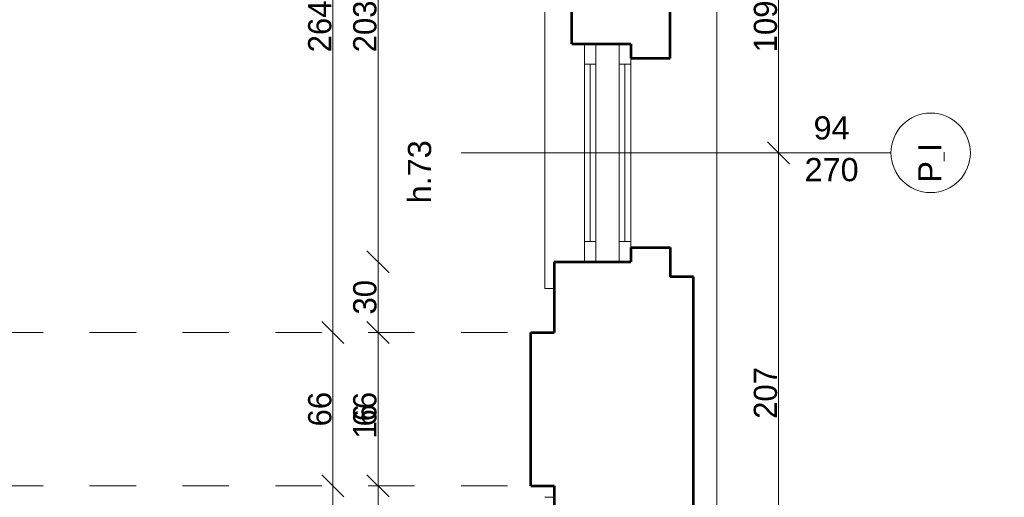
# Model space of a CAD drawing. Header units: inches. Extents: x -21887 to 84279, y -131485 to 67836.
# Tile 115 of 256: x 37489 to 41730, y -4099 to -2040. Entities that reach past the tile are written whole.
import ezdxf

# ---------------------------------------------------------------- set-up
doc = ezdxf.new("R2010")
doc.units = ezdxf.units.IN
doc.header["$MEASUREMENT"] = 0
doc.linetypes.add('Dashed', pattern=[400, 200, -200])
doc.linetypes.add('Dashed copy', pattern=[200, 100, -100])
doc.layers.get('0').update_dxf_attribs({"lineweight": 13})
doc.layers.get('Defpoints').update_dxf_attribs({"lineweight": 13})
for name, color, linetype, lineweight in [('AI_MURY', 7, 'Continuous', 53), ('Dimensioning', 7, 'Continuous', 13), ('DRZWI', 7, 'Continuous', 13), ('PODCIAGI', 7, 'Continuous', 13)]:
    doc.layers.add(name, color=color, linetype=linetype, lineweight=lineweight)
doc.styles.add('GENERATED_STYLE_7', font='txt')
doc.styles.add('Style-Courier New', font='txt')
doc.dimstyles.new('Dimstyle_4', dxfattribs={"dimtxt": 100, "dimasz": 95, "dimexe": 0, "dimexo": 0, "dimgap": 0.09, "dimtad": 1, "dimdec": 0, "dimlfac": 0.1, "dimzin": 0, "dimdsep": 46, "dimlunit": 5, "dimtxsty": 'GENERATED_STYLE_7', "dimblk": 'ARROWHEAD_6', "dimcen": 0.09, "dimclrd": 161, "dimclre": 161, "dimclrt": 7, "dimadec": 0, "dimazin": 0, "dimtfac": 1, "dimtdec": 0, "dimtmove": 0, "dimatfit": 3, "dimfxl": 0, "dimtolj": 1, "dimtzin": 0, "dimarcsym": 0})

# ---------------------------------------------------------------- blocks, each defined once
blk = doc.blocks.new('ARROWHEAD_6')
at = {"color": 0, "linetype": 'Continuous'}
for p, q in [((-0.5, -0.5), (0.5, 0.5)), ((0, 0), (-1, 0))]:
    blk.add_line(p, q, dxfattribs=at)
blk = doc.blocks.new('*U184')
at = {"layer": 'Defpoints', "color": 0, "linetype": 'Continuous'}
for p in [(-270, -21459.3), (57580.5, -21459.3), (56990.5, -24609.3)]:
    blk.add_point(p, dxfattribs=at)
at = {"layer": 'Dimensioning', "color": 161, "linetype": 'Continuous', "lineweight": -2}
for p, q in [((-269.9, -21459.3), (-270, -21459.3)), ((-270, -24514.3), (-270, -21554.3)), ((-269.9, -24609.3), (-270, -24609.3))]:
    blk.add_line(p, q, dxfattribs=at)
at = {"layer": 'Dimensioning', "color": 161, "linetype": 'Continuous', "lineweight": -2, "xscale": 95, "yscale": 95, "zscale": 95}
for p, rotation in [((-270, -21459.3), 90), ((-270, -24609.3), 270)]:
    blk.add_blockref('ARROWHEAD_6', p, dxfattribs=dict(at, rotation=rotation))
at = {"layer": 'Dimensioning', "color": 7, "linetype": 'Continuous', "insert": (-326.3, -23034.3), "char_height": 100, "attachment_point": 5, "rotation": 90, "style": 'GENERATED_STYLE_7'}
blk.add_mtext('315', dxfattribs=at)
blk = doc.blocks.new('*U1771')
at = {"layer": 'Defpoints'}
for p in [(122.4, -22997.2), (57973, -22997.2), (122.4, -23034.3), (57383, -26147.2)]:
    blk.add_point(p, dxfattribs=at)
at = {"layer": 'Dimensioning', "color": 161, "linetype": 'Continuous'}
blk.add_blockref('*U184', (392.5, -1537.9), dxfattribs=at)
blk = doc.blocks.new('*D1914')
at = {"layer": 'Defpoints'}
for p in [(122.4, 0), (122.4, -22997.2), (57973, -22997.2), (57383, -26147.2)]:
    blk.add_point(p, dxfattribs=at)
at = {"layer": 'Dimensioning', "color": 161, "linetype": 'Continuous'}
blk.add_blockref('*U1771', (0, 0), dxfattribs=at)
blk = doc.blocks.new('*U376')
at = {"layer": 'Defpoints', "color": 0, "linetype": 'Continuous'}
for p in [(-3768.9, -23758.2), (61880.5, -23758.2), (62095.5, -27324.3)]:
    blk.add_point(p, dxfattribs=at)
at = {"layer": 'Dimensioning', "color": 161, "linetype": 'Continuous', "lineweight": -2}
for p, q in [((-3768.7, -23758.2), (-3768.9, -23758.2)), ((-3768.9, -27229.3), (-3768.9, -23853.2)), ((-3768.7, -27324.3), (-3768.9, -27324.3))]:
    blk.add_line(p, q, dxfattribs=at)
at = {"layer": 'Dimensioning', "color": 161, "linetype": 'Continuous', "lineweight": -2, "xscale": 95, "yscale": 95, "zscale": 95}
for p, rotation in [((-3768.9, -23758.2), 90), ((-3768.9, -27324.3), 270)]:
    blk.add_blockref('ARROWHEAD_6', p, dxfattribs=dict(at, rotation=rotation))
at = {"layer": 'Dimensioning', "color": 7, "linetype": 'Continuous', "insert": (-3825.2, -25541.2), "char_height": 100, "attachment_point": 5, "rotation": 90, "style": 'GENERATED_STYLE_7'}
blk.add_mtext('357', dxfattribs=at)
blk = doc.blocks.new('*U1772')
at = {"layer": 'Defpoints'}
for p in [(-2777.6, -24404.3), (62871.9, -24404.3), (-2777.6, -25541.2), (63086.9, -27970.5)]:
    blk.add_point(p, dxfattribs=at)
at = {"layer": 'Dimensioning', "color": 161, "linetype": 'Continuous'}
blk.add_blockref('*U376', (991.3, -646.2), dxfattribs=at)
blk = doc.blocks.new('*D2396')
at = {"layer": 'Defpoints'}
for p in [(-2777.6, 0), (-2777.6, -24404.3), (62871.9, -24404.3), (63086.9, -27970.5)]:
    blk.add_point(p, dxfattribs=at)
at = {"layer": 'Dimensioning', "color": 161, "linetype": 'Continuous'}
blk.add_blockref('*U1772', (0, 0), dxfattribs=at)
blk = doc.blocks.new('*U377')
at = {"layer": 'Defpoints', "color": 0, "linetype": 'Continuous'}
for p in [(-3768.9, -21459.3), (61832.4, -21459.3), (61880.5, -23758.2)]:
    blk.add_point(p, dxfattribs=at)
at = {"layer": 'Dimensioning', "color": 161, "linetype": 'Continuous', "lineweight": -2}
for p, q in [((-3768.7, -21459.3), (-3768.9, -21459.3)), ((-3768.9, -23663.2), (-3768.9, -21554.3)), ((-3768.7, -23758.2), (-3768.9, -23758.2))]:
    blk.add_line(p, q, dxfattribs=at)
at = {"layer": 'Dimensioning', "color": 161, "linetype": 'Continuous', "lineweight": -2, "xscale": 95, "yscale": 95, "zscale": 95}
for p, rotation in [((-3768.9, -21459.3), 90), ((-3768.9, -23758.2), 270)]:
    blk.add_blockref('ARROWHEAD_6', p, dxfattribs=dict(at, rotation=rotation))
at = {"layer": 'Dimensioning', "color": 7, "linetype": 'Continuous', "insert": (-3825.2, -22608.7), "char_height": 100, "attachment_point": 5, "rotation": 90, "style": 'GENERATED_STYLE_7'}
blk.add_mtext('230', dxfattribs=at)
blk = doc.blocks.new('*U1773')
at = {"layer": 'Defpoints'}
for p in [(-3488.6, -22004), (62112.7, -22004), (-3488.6, -22608.7), (62160.9, -24302.8)]:
    blk.add_point(p, dxfattribs=at)
at = {"layer": 'Dimensioning', "color": 161, "linetype": 'Continuous'}
blk.add_blockref('*U377', (280.3, -544.7), dxfattribs=at)
blk = doc.blocks.new('*D2397')
at = {"layer": 'Defpoints'}
for p in [(-3488.6, 0), (-3488.6, -22004), (62112.7, -22004), (62160.9, -24302.8)]:
    blk.add_point(p, dxfattribs=at)
at = {"layer": 'Dimensioning', "color": 161, "linetype": 'Continuous'}
blk.add_blockref('*U1773', (0, 0), dxfattribs=at)
blk = doc.blocks.new('*U411')
at = {"layer": 'Defpoints', "color": 0, "linetype": 'Continuous'}
for p in [(4587.2, -2584.3), (53040.5, -2584.3), (53040.5, -5884.3)]:
    blk.add_point(p, dxfattribs=at)
at = {"layer": 'Dimensioning', "color": 161, "linetype": 'Continuous', "lineweight": -2}
for p, q in [((4587.4, -2584.3), (4587.2, -2584.3)), ((4587.2, -5789.3), (4587.2, -2679.3)), ((4587.4, -5884.3), (4587.2, -5884.3))]:
    blk.add_line(p, q, dxfattribs=at)
at = {"layer": 'Dimensioning', "color": 161, "linetype": 'Continuous', "lineweight": -2, "xscale": 95, "yscale": 95, "zscale": 95}
for p, rotation in [((4587.2, -2584.3), 90), ((4587.2, -5884.3), 270)]:
    blk.add_blockref('ARROWHEAD_6', p, dxfattribs=dict(at, rotation=rotation))
at = {"layer": 'Dimensioning', "color": 7, "linetype": 'Continuous', "insert": (4530.9, -4234.3), "char_height": 100, "attachment_point": 5, "rotation": 90, "style": 'GENERATED_STYLE_7'}
blk.add_mtext('330', dxfattribs=at)
blk = doc.blocks.new('*D2509')
at = {"layer": 'Defpoints'}
for p in [(4587.2, -2584.3), (53040.5, -2584.3), (4587.2, -4234.3), (53040.5, -5884.3)]:
    blk.add_point(p, dxfattribs=at)
at = {"layer": 'Dimensioning', "color": 161, "linetype": 'Continuous'}
blk.add_blockref('*U411', (0, 0), dxfattribs=at)
blk = doc.blocks.new('*U412')
at = {"layer": 'Defpoints', "color": 0, "linetype": 'Continuous'}
for p in [(4587.2, -739.3), (53240.5, -739.3), (53040.5, -2584.3)]:
    blk.add_point(p, dxfattribs=at)
at = {"layer": 'Dimensioning', "color": 161, "linetype": 'Continuous', "lineweight": -2}
for p, q in [((4587.4, -739.3), (4587.2, -739.3)), ((4587.2, -2489.3), (4587.2, -834.3)), ((4587.4, -2584.3), (4587.2, -2584.3))]:
    blk.add_line(p, q, dxfattribs=at)
at = {"layer": 'Dimensioning', "color": 161, "linetype": 'Continuous', "lineweight": -2, "xscale": 95, "yscale": 95, "zscale": 95}
for p, rotation in [((4587.2, -739.3), 90), ((4587.2, -2584.3), 270)]:
    blk.add_blockref('ARROWHEAD_6', p, dxfattribs=dict(at, rotation=rotation))
at = {"layer": 'Dimensioning', "color": 7, "linetype": 'Continuous', "insert": (4530.9, -1661.8), "char_height": 100, "attachment_point": 5, "rotation": 90, "style": 'GENERATED_STYLE_7'}
blk.add_mtext('185', dxfattribs=at)
blk = doc.blocks.new('*D2510')
at = {"layer": 'Defpoints'}
for p in [(4587.2, -739.3), (53240.5, -739.3), (4587.2, -1661.8), (53040.5, -2584.3)]:
    blk.add_point(p, dxfattribs=at)
at = {"layer": 'Dimensioning', "color": 161, "linetype": 'Continuous'}
blk.add_blockref('*U412', (0, 0), dxfattribs=at)
blk = doc.blocks.new('*U711')
at = {"layer": 'Defpoints', "color": 0, "linetype": 'Continuous'}
for p in [(39032.7, -4049.3), (39729.2, -4049.3), (39859.2, -4214.3)]:
    blk.add_point(p, dxfattribs=at)
at = {"layer": 'Dimensioning', "color": 161, "linetype": 'Continuous', "lineweight": -2}
for p, q in [((39032.7, -3954.3), (39032.7, -3683.8)), ((39032.9, -4049.3), (39032.7, -4049.3)), ((39032.7, -4214.3), (39032.7, -4049.3)), ((39032.9, -4214.3), (39032.7, -4214.3)), ((39032.7, -4309.3), (39032.7, -4404.3))]:
    blk.add_line(p, q, dxfattribs=at)
at = {"layer": 'Dimensioning', "color": 161, "linetype": 'Continuous', "lineweight": -2, "xscale": 95, "yscale": 95, "zscale": 95}
for p, rotation in [((39032.7, -4049.3), 270), ((39032.7, -4214.3), 90)]:
    blk.add_blockref('ARROWHEAD_6', p, dxfattribs=dict(at, rotation=rotation))
at = {"layer": 'Dimensioning', "color": 7, "linetype": 'Continuous', "insert": (38976.4, -3771.5), "char_height": 100, "attachment_point": 5, "rotation": 90, "style": 'GENERATED_STYLE_7'}
blk.add_mtext('16', dxfattribs=at)
blk = doc.blocks.new('*D2940')
at = {"layer": 'Defpoints'}
for p in [(39032.7, -3771.5), (39032.7, -4049.3), (39729.2, -4049.3), (39859.2, -4214.3)]:
    blk.add_point(p, dxfattribs=at)
at = {"layer": 'Dimensioning', "color": 161, "linetype": 'Continuous'}
blk.add_blockref('*U711', (0, 0), dxfattribs=at)
blk = doc.blocks.new('*U712')
at = {"layer": 'Defpoints', "color": 0, "linetype": 'Continuous'}
for p in [(39032.7, -3389.3), (39741.6, -3389.3), (39729.2, -4049.3)]:
    blk.add_point(p, dxfattribs=at)
at = {"layer": 'Dimensioning', "color": 161, "linetype": 'Continuous', "lineweight": -2}
for p, q in [((39032.9, -3389.3), (39032.7, -3389.3)), ((39032.7, -3954.3), (39032.7, -3484.3)), ((39032.9, -4049.3), (39032.7, -4049.3))]:
    blk.add_line(p, q, dxfattribs=at)
at = {"layer": 'Dimensioning', "color": 161, "linetype": 'Continuous', "lineweight": -2, "xscale": 95, "yscale": 95, "zscale": 95}
for p, rotation in [((39032.7, -3389.3), 90), ((39032.7, -4049.3), 270)]:
    blk.add_blockref('ARROWHEAD_6', p, dxfattribs=dict(at, rotation=rotation))
at = {"layer": 'Dimensioning', "color": 7, "linetype": 'Continuous', "insert": (38976.4, -3719.3), "char_height": 100, "attachment_point": 5, "rotation": 90, "style": 'GENERATED_STYLE_7'}
blk.add_mtext('66', dxfattribs=at)
blk = doc.blocks.new('*D2941')
at = {"layer": 'Defpoints'}
for p in [(39032.7, -3389.3), (39741.6, -3389.3), (39032.7, -3719.3), (39729.2, -4049.3)]:
    blk.add_point(p, dxfattribs=at)
at = {"layer": 'Dimensioning', "color": 161, "linetype": 'Continuous'}
blk.add_blockref('*U712', (0, 0), dxfattribs=at)
blk = doc.blocks.new('*U713')
at = {"layer": 'Defpoints', "color": 0, "linetype": 'Continuous'}
for p in [(39032.7, -3084.3), (39875.4, -3084.3), (39741.6, -3389.3)]:
    blk.add_point(p, dxfattribs=at)
at = {"layer": 'Dimensioning', "color": 161, "linetype": 'Continuous', "lineweight": -2}
for p, q in [((39032.9, -3084.3), (39032.7, -3084.3)), ((39032.7, -3294.3), (39032.7, -3179.3)), ((39032.9, -3389.3), (39032.7, -3389.3))]:
    blk.add_line(p, q, dxfattribs=at)
at = {"layer": 'Dimensioning', "color": 161, "linetype": 'Continuous', "lineweight": -2, "xscale": 95, "yscale": 95, "zscale": 95}
for p, rotation in [((39032.7, -3084.3), 90), ((39032.7, -3389.3), 270)]:
    blk.add_blockref('ARROWHEAD_6', p, dxfattribs=dict(at, rotation=rotation))
at = {"layer": 'Dimensioning', "color": 7, "linetype": 'Continuous', "insert": (38976.4, -3236.8), "char_height": 100, "attachment_point": 5, "rotation": 90, "style": 'GENERATED_STYLE_7'}
blk.add_mtext('30', dxfattribs=at)
blk = doc.blocks.new('*D2942')
at = {"layer": 'Defpoints'}
for p in [(39032.7, -3084.3), (39875.4, -3084.3), (39032.7, -3236.8), (39741.6, -3389.3)]:
    blk.add_point(p, dxfattribs=at)
at = {"layer": 'Dimensioning', "color": 161, "linetype": 'Continuous'}
blk.add_blockref('*U713', (0, 0), dxfattribs=at)
blk = doc.blocks.new('*U714')
at = {"layer": 'Defpoints', "color": 0, "linetype": 'Continuous'}
for p in [(39032.7, -1054.3), (39863.7, -1054.3), (39875.4, -3084.3)]:
    blk.add_point(p, dxfattribs=at)
at = {"layer": 'Dimensioning', "color": 161, "linetype": 'Continuous', "lineweight": -2}
for p, q in [((39032.9, -1054.3), (39032.7, -1054.3)), ((39032.7, -2989.3), (39032.7, -1149.3)), ((39032.9, -3084.3), (39032.7, -3084.3))]:
    blk.add_line(p, q, dxfattribs=at)
at = {"layer": 'Dimensioning', "color": 161, "linetype": 'Continuous', "lineweight": -2, "xscale": 95, "yscale": 95, "zscale": 95}
for p, rotation in [((39032.7, -1054.3), 90), ((39032.7, -3084.3), 270)]:
    blk.add_blockref('ARROWHEAD_6', p, dxfattribs=dict(at, rotation=rotation))
at = {"layer": 'Dimensioning', "color": 7, "linetype": 'Continuous', "insert": (38976.4, -2069.3), "char_height": 100, "attachment_point": 5, "rotation": 90, "style": 'GENERATED_STYLE_7'}
blk.add_mtext('203', dxfattribs=at)
blk = doc.blocks.new('*D2943')
at = {"layer": 'Defpoints'}
for p in [(39032.7, -1054.3), (39863.7, -1054.3), (39032.7, -2069.3), (39875.4, -3084.3)]:
    blk.add_point(p, dxfattribs=at)
at = {"layer": 'Dimensioning', "color": 161, "linetype": 'Continuous'}
blk.add_blockref('*U714', (0, 0), dxfattribs=at)
blk = doc.blocks.new('*U730')
at = {"layer": 'Defpoints', "color": 0, "linetype": 'Continuous'}
for p in [(38838.6, -4049.3), (39691.6, -4049.3), (39691.6, -6549.3)]:
    blk.add_point(p, dxfattribs=at)
at = {"layer": 'Dimensioning', "color": 161, "linetype": 'Continuous', "lineweight": -2}
for p, q in [((38838.8, -4049.3), (38838.6, -4049.3)), ((38838.6, -6454.3), (38838.6, -4144.3)), ((38838.8, -6549.3), (38838.6, -6549.3))]:
    blk.add_line(p, q, dxfattribs=at)
at = {"layer": 'Dimensioning', "color": 161, "linetype": 'Continuous', "lineweight": -2, "xscale": 95, "yscale": 95, "zscale": 95}
for p, rotation in [((38838.6, -4049.3), 90), ((38838.6, -6549.3), 270)]:
    blk.add_blockref('ARROWHEAD_6', p, dxfattribs=dict(at, rotation=rotation))
at = {"layer": 'Dimensioning', "color": 7, "linetype": 'Continuous', "insert": (38782.3, -5299.3), "char_height": 100, "attachment_point": 5, "rotation": 90, "style": 'GENERATED_STYLE_7'}
blk.add_mtext('250', dxfattribs=at)
blk = doc.blocks.new('*D2959')
at = {"layer": 'Defpoints'}
for p in [(38838.6, -4049.3), (39691.6, -4049.3), (38838.6, -5299.3), (39691.6, -6549.3)]:
    blk.add_point(p, dxfattribs=at)
at = {"layer": 'Dimensioning', "color": 161, "linetype": 'Continuous'}
blk.add_blockref('*U730', (0, 0), dxfattribs=at)
blk = doc.blocks.new('*U731')
at = {"layer": 'Defpoints', "color": 0, "linetype": 'Continuous'}
for p in [(38838.6, -3389.3), (39691.6, -3389.3), (39691.6, -4049.3)]:
    blk.add_point(p, dxfattribs=at)
at = {"layer": 'Dimensioning', "color": 161, "linetype": 'Continuous', "lineweight": -2}
for p, q in [((38838.8, -3389.3), (38838.6, -3389.3)), ((38838.6, -3954.3), (38838.6, -3484.3)), ((38838.8, -4049.3), (38838.6, -4049.3))]:
    blk.add_line(p, q, dxfattribs=at)
at = {"layer": 'Dimensioning', "color": 161, "linetype": 'Continuous', "lineweight": -2, "xscale": 95, "yscale": 95, "zscale": 95}
for p, rotation in [((38838.6, -3389.3), 90), ((38838.6, -4049.3), 270)]:
    blk.add_blockref('ARROWHEAD_6', p, dxfattribs=dict(at, rotation=rotation))
at = {"layer": 'Dimensioning', "color": 7, "linetype": 'Continuous', "insert": (38782.3, -3719.3), "char_height": 100, "attachment_point": 5, "rotation": 90, "style": 'GENERATED_STYLE_7'}
blk.add_mtext('66', dxfattribs=at)
blk = doc.blocks.new('*D2960')
at = {"layer": 'Defpoints'}
for p in [(38838.6, -3389.3), (39691.6, -3389.3), (38838.6, -3719.3), (39691.6, -4049.3)]:
    blk.add_point(p, dxfattribs=at)
at = {"layer": 'Dimensioning', "color": 161, "linetype": 'Continuous'}
blk.add_blockref('*U731', (0, 0), dxfattribs=at)
blk = doc.blocks.new('*U732')
at = {"layer": 'Defpoints', "color": 0, "linetype": 'Continuous'}
for p in [(38838.6, -749.3), (39791.6, -749.3), (39691.6, -3389.3)]:
    blk.add_point(p, dxfattribs=at)
at = {"layer": 'Dimensioning', "color": 161, "linetype": 'Continuous', "lineweight": -2}
for p, q in [((38838.8, -749.3), (38838.6, -749.3)), ((38838.6, -3294.3), (38838.6, -844.3)), ((38838.8, -3389.3), (38838.6, -3389.3))]:
    blk.add_line(p, q, dxfattribs=at)
at = {"layer": 'Dimensioning', "color": 161, "linetype": 'Continuous', "lineweight": -2, "xscale": 95, "yscale": 95, "zscale": 95}
for p, rotation in [((38838.6, -749.3), 90), ((38838.6, -3389.3), 270)]:
    blk.add_blockref('ARROWHEAD_6', p, dxfattribs=dict(at, rotation=rotation))
at = {"layer": 'Dimensioning', "color": 7, "linetype": 'Continuous', "insert": (38782.3, -2069.3), "char_height": 100, "attachment_point": 5, "rotation": 90, "style": 'GENERATED_STYLE_7'}
blk.add_mtext('264', dxfattribs=at)
blk = doc.blocks.new('*D2961')
at = {"layer": 'Defpoints'}
for p in [(38838.6, -749.3), (39791.6, -749.3), (38838.6, -2069.3), (39691.6, -3389.3)]:
    blk.add_point(p, dxfattribs=at)
at = {"layer": 'Dimensioning', "color": 161, "linetype": 'Continuous'}
blk.add_blockref('*U732', (0, 0), dxfattribs=at)
blk = doc.blocks.new('*U871')
at = {"layer": 'Defpoints', "color": 0, "linetype": 'Continuous'}
for p in [(40316.6, -2614.3), (40758.3, -2614.3), (40370.3, -4684.3)]:
    blk.add_point(p, dxfattribs=at)
at = {"layer": 'Dimensioning', "color": 161, "linetype": 'Continuous', "lineweight": -2}
for p, q in [((40758.2, -2614.3), (40758.3, -2614.3)), ((40758.3, -4589.3), (40758.3, -2709.3)), ((40758.2, -4684.3), (40758.3, -4684.3))]:
    blk.add_line(p, q, dxfattribs=at)
at = {"layer": 'Dimensioning', "color": 161, "linetype": 'Continuous', "lineweight": -2, "xscale": 95, "yscale": 95, "zscale": 95}
for p, rotation in [((40758.3, -2614.3), 90), ((40758.3, -4684.3), 270)]:
    blk.add_blockref('ARROWHEAD_6', p, dxfattribs=dict(at, rotation=rotation))
at = {"layer": 'Dimensioning', "color": 7, "linetype": 'Continuous', "insert": (40702.1, -3649.3), "char_height": 100, "attachment_point": 5, "rotation": 90, "style": 'GENERATED_STYLE_7'}
blk.add_mtext('207', dxfattribs=at)
blk = doc.blocks.new('*D3161')
at = {"layer": 'Defpoints'}
for p in [(40316.6, -2614.3), (40758.3, -2614.3), (40758.3, -3649.3), (40370.3, -4684.3)]:
    blk.add_point(p, dxfattribs=at)
at = {"layer": 'Dimensioning', "color": 161, "linetype": 'Continuous'}
blk.add_blockref('*U871', (0, 0), dxfattribs=at)
blk = doc.blocks.new('*U872')
at = {"layer": 'Defpoints', "color": 0, "linetype": 'Continuous'}
for p in [(40355, -1524.3), (40758.3, -1524.3), (40316.6, -2614.3)]:
    blk.add_point(p, dxfattribs=at)
at = {"layer": 'Dimensioning', "color": 161, "linetype": 'Continuous', "lineweight": -2}
for p, q in [((40758.2, -1524.3), (40758.3, -1524.3)), ((40758.3, -2519.3), (40758.3, -1619.3)), ((40758.2, -2614.3), (40758.3, -2614.3))]:
    blk.add_line(p, q, dxfattribs=at)
at = {"layer": 'Dimensioning', "color": 161, "linetype": 'Continuous', "lineweight": -2, "xscale": 95, "yscale": 95, "zscale": 95}
for p, rotation in [((40758.3, -1524.3), 90), ((40758.3, -2614.3), 270)]:
    blk.add_blockref('ARROWHEAD_6', p, dxfattribs=dict(at, rotation=rotation))
at = {"layer": 'Dimensioning', "color": 7, "linetype": 'Continuous', "insert": (40702.1, -2069.3), "char_height": 100, "attachment_point": 5, "rotation": 90, "style": 'GENERATED_STYLE_7'}
blk.add_mtext('109', dxfattribs=at)
blk = doc.blocks.new('*D3162')
at = {"layer": 'Defpoints'}
for p in [(40355, -1524.3), (40758.3, -1524.3), (40758.3, -2069.3), (40316.6, -2614.3)]:
    blk.add_point(p, dxfattribs=at)
at = {"layer": 'Dimensioning', "color": 161, "linetype": 'Continuous'}
blk.add_blockref('*U872', (0, 0), dxfattribs=at)

msp = doc.modelspace()

# ---------------------------------------------------------------- linework, layer by layer
at = {"layer": 'AI_MURY', "color": 7, "linetype": 'Continuous'}
for p, q in [((40291.6, -2206.8), (40291.6, -1931.8)), ((39868, -2144.3), (39868, -1994.3)), ((39868, -2144.3), (40121.6, -2144.3)), ((40121.6, -2144.3), (40121.6, -2206.8)), ((40121.6, -2206.8), (40291.6, -2206.8)), ((40121.6, -3021.8), (40291.6, -3021.8)), ((40121.6, -3021.8), (40121.6, -3084.3)), ((40291.6, -3021.8), (40291.6, -3149.3)), ((39791.6, -3084.3), (40121.6, -3084.3)), ((39791.6, -3084.3), (39791.6, -3389.3)), ((40391.6, -3149.3), (40291.6, -3149.3)), ((40391.6, -4149.3), (40391.6, -3149.3)), ((39691.6, -4049.3), (39691.6, -3389.3)), ((39691.6, -3389.3), (39791.6, -3389.3)), ((39691.6, -4049.3), (39791.6, -4049.3)), ((39791.6, -4049.3), (39791.6, -4214.3))]:
    msp.add_line(p, q, dxfattribs=at)
at = {"layer": 'DRZWI', "color": 9, "linetype": 'Dashed copy'}
msp.add_line((40758.3, -712.4), (40758.3, -14137.5), dxfattribs=at)
at = {"layer": 'DRZWI', "color": 251, "linetype": 'Continuous'}
for p, q in [((39751.6, -3199.3), (39751.6, -939.3)), ((40491.6, -939.3), (40491.6, -9269.3)), ((39791.6, -3199.3), (39751.6, -3199.3)), ((39791.6, -4099.3), (39751.6, -4099.3))]:
    msp.add_line(p, q, dxfattribs=at)
at = {"layer": 'DRZWI', "color": 220, "linetype": 'Continuous'}
for p, q in [((39921.6, -2231.8), (39921.6, -2144.3)), ((39971.6, -2231.8), (39971.6, -2144.3)), ((40071.6, -2231.8), (40071.6, -2144.3)), ((39921.6, -2231.8), (39971.6, -2231.8)), ((39921.6, -2231.8), (39921.6, -2996.8)), ((39946.6, -2231.8), (39946.6, -2996.8)), ((39971.6, -2231.8), (39971.6, -2996.8)), ((40071.6, -2231.8), (40121.6, -2231.8)), ((40071.6, -2231.8), (40071.6, -2996.8)), ((40096.6, -2231.8), (40096.6, -2996.8)), ((40121.6, -2231.8), (40121.6, -2206.8)), ((40121.6, -2231.8), (40121.6, -2996.8)), ((41242.1, -2614.3), (39391.2, -2614.3)), ((39921.6, -2996.8), (39921.6, -3084.3)), ((39921.6, -2996.8), (39971.6, -2996.8)), ((39971.6, -2996.8), (39971.6, -3084.3)), ((40071.6, -2996.8), (40071.6, -3084.3)), ((40071.6, -2996.8), (40121.6, -2996.8)), ((40121.6, -2996.8), (40121.6, -3021.8))]:
    msp.add_line(p, q, dxfattribs=at)
at = {"layer": 'DRZWI', "color": 7, "linetype": 'Continuous'}
msp.add_circle((41413.3, -2614.2), 171.3, dxfattribs=at)
at = {"layer": 'PODCIAGI', "color": 49, "linetype": 'Dashed'}
for p, q in [((36190.5, -3389.3), (39691.6, -3389.3)), ((36190.5, -4049.3), (39691.6, -4049.3))]:
    msp.add_line(p, q, dxfattribs=at)

# ---------------------------------------------------------------- texts
at = {"layer": 'DRZWI', "color": 220, "insert": (40986.5, -2456.7), "char_height": 100, "width": 355.178, "attachment_point": 2, "line_spacing_factor": 1.079165, "style": 'GENERATED_STYLE_7'}
msp.add_mtext('\\fArial|b0|i0|c238|p39;94\\P270', dxfattribs=at)
at = {"layer": 'DRZWI', "color": 220, "char_height": 100, "attachment_point": 1, "rotation": 90, "style": 'GENERATED_STYLE_7'}
for s, insert, width in [('\\fArial|b0|i0|c238|p39;h.73', (39161.6, -2831.9), 435.233), ('\\fArial|b0|i0|c238|p39;P\\H50.000000;_\\H100.000000;I', (41359.7, -2742.9), 460.117)]:
    msp.add_mtext(s, dxfattribs=dict(at, insert=insert, width=width))

# ---------------------------------------------------------------- dimensions: what is measured, and where the dimension line sits
at = {"layer": 'Dimensioning', "color": 161, "linetype": 'Continuous'}
for base, p1, p2, picture, middle in [((-3488.6, -22004), (62160.9, -24302.8), (62112.7, -22004), '*D2397', (-3488.6, 0)), ((-2777.6, -24404.3), (63086.9, -27970.5), (62871.9, -24404.3), '*D2396', (-2777.6, 0)), ((122.4, -22997.2), (57383, -26147.2), (57973, -22997.2), '*D1914', (122.4, 0)), ((4587.2322323, -739.2868952), (53040.5180538, -2584.2868952), (53240.5180538, -739.2868952), '*D2510', (4587.2322323, -1661.7868952)), ((38838.6, -749.3), (39691.6, -3389.3), (39791.6, -749.3), '*D2961', (38838.6, -2069.3)), ((39032.7, -1054.3), (39875.4, -3084.3), (39863.7, -1054.3), '*D2943', (39032.7, -2069.3)), ((40758.3, -1524.3), (40316.6, -2614.3), (40355, -1524.3), '*D3162', (40758.3, -2069.3)), ((4587.2, -2584.3), (53040.5, -5884.3), (53040.5, -2584.3), '*D2509', (4587.2, -4234.3)), ((40758.3, -2614.3), (40370.3, -4684.3), (40316.6, -2614.3), '*D3161', (40758.3, -3649.3)), ((39032.6996336, -3084.2868952), (39741.6277281, -3389.2868952), (39875.4132281, -3084.2868952), '*D2942', (39032.6996336, -3236.7868952)), ((38838.6, -3389.3), (39691.6, -4049.3), (39691.6, -3389.3), '*D2960', (38838.6, -3719.3)), ((39032.7, -3389.3), (39729.2, -4049.3), (39741.6, -3389.3), '*D2941', (39032.7, -3719.3)), ((39032.6996336, -4049.2868952), (39859.2416146, -4214.2868952), (39729.170498, -4049.2868952), '*D2940', (39032.6996336, -3771.5473226)), ((38838.6, -4049.3), (39691.6, -6549.3), (39691.6, -4049.3), '*D2959', (38838.6, -5299.3))]:
    dim = msp.add_linear_dim(base=base, p1=p1, p2=p2, angle=90, dimstyle='Dimstyle_4', override={"dimtxsty": 'Style-Courier New', "dimclrd": 0, "dimclre": 161, "dimlwe": 0}, dxfattribs=at)
    dim.commit()
    dim.dimension.update_dxf_attribs({"geometry": picture, "text_midpoint": middle, "dimtype": 128})

doc.saveas('drawing.dxf')
